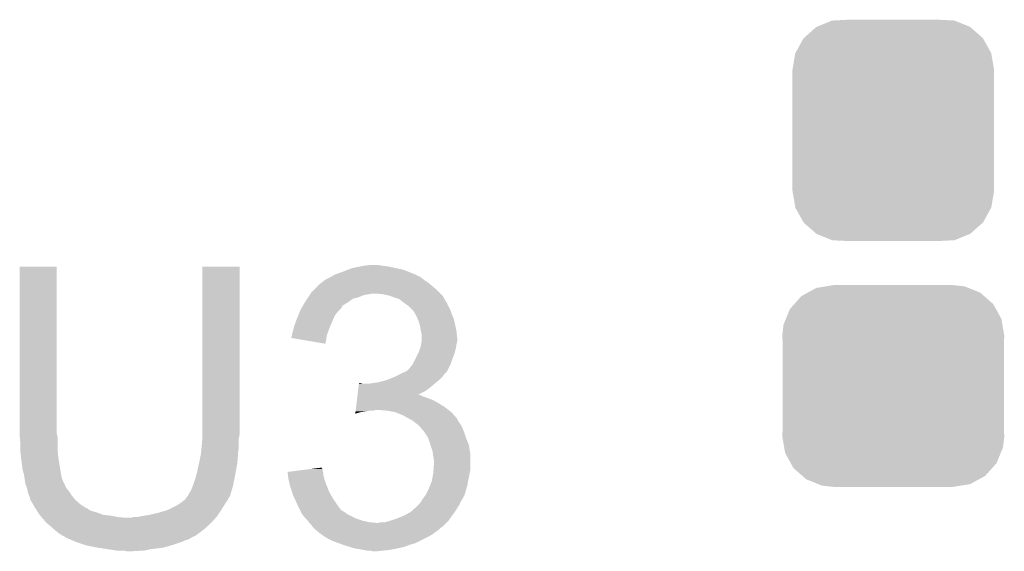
# Model space of a CAD drawing. Extents: x -0.05 to 0.95, y -0.15 to 2.1.
# Tile 43 of 51: x 0.42 to 0.56, y 1.68 to 1.75. Entities that reach past the tile are written whole.
import ezdxf

# ---------------------------------------------------------------- set-up
doc = ezdxf.new("R2010")
doc.units = 0
doc.layers.get('0').update_dxf_attribs({"linetype": 'CONTINUOUS'})
doc.layers.add('LTE_IOT_13_CLICK_V101A_GTO', color=11, linetype='CONTINUOUS')
doc.layers.add('LTE_IOT_13_CLICK_V101A_GTS', color=8, linetype='CONTINUOUS')

# ---------------------------------------------------------------- blocks, each defined once
blk = doc.blocks.new('CUSTOM_84')
for points in [[(-0.01052, 0.01422), (-0.00841, 0.01508), (0.01054, 0.01422), (0.00839, 0.01508)], [(-0.00841, 0.01508), (-0.00819, 0.01509), (0.00839, 0.01508), (0.00836, 0.01509)], [(-0.00819, 0.01509), (-0.00607, 0.0152), (0.00836, 0.01509), (0.00607, 0.0152)], [(-0.01229, 0.01267), (-0.01059, 0.01419), (0.01231, 0.01267), (0.01057, 0.01419)], [(-0.01059, 0.01419), (-0.01052, 0.01422), (0.01057, 0.01419), (0.01054, 0.01422)], [(-0.01344, 0.01062), (-0.01234, 0.01263), (0.01345, 0.01062), (0.01233, 0.01263)], [(-0.01234, 0.01263), (-0.01229, 0.01267), (0.01233, 0.01263), (0.01231, 0.01267)], [(-0.01385, 0.0083), (-0.01347, 0.01057), (0.01385, 0.0083), (0.01346, 0.01057)], [(-0.01347, 0.01057), (-0.01344, 0.01062), (0.01346, 0.01057), (0.01345, 0.01062)], [(-0.01385, 0.00825), (-0.01385, 0.0083), (0.01385, 0.00825), (0.01385, 0.0083)], [(-0.01385, -0.00825), (-0.01385, 0.00825), (0.01385, -0.00825), (0.01385, 0.00825)], [(-0.01385, -0.0083), (-0.01385, -0.00825), (0.01385, -0.0083), (0.01385, -0.00825)], [(-0.01346, -0.01057), (-0.01385, -0.0083), (0.01347, -0.01057), (0.01385, -0.0083)], [(-0.01345, -0.01062), (-0.01346, -0.01057), (0.01344, -0.01062), (0.01347, -0.01057)], [(-0.01233, -0.01263), (-0.01345, -0.01062), (0.01234, -0.01263), (0.01344, -0.01062)], [(-0.01231, -0.01267), (-0.01233, -0.01263), (0.01229, -0.01267), (0.01234, -0.01263)], [(-0.01057, -0.01419), (-0.01231, -0.01267), (0.01059, -0.01419), (0.01229, -0.01267)], [(-0.01054, -0.01422), (-0.01057, -0.01419), (0.01052, -0.01422), (0.01059, -0.01419)], [(-0.00839, -0.01508), (-0.01054, -0.01422), (0.00841, -0.01508), (0.01052, -0.01422)], [(-0.00836, -0.01509), (-0.00839, -0.01508), (0.00819, -0.01509), (0.00841, -0.01508)], [(-0.00607, -0.0152), (-0.00836, -0.01509), (0.00607, -0.0152), (0.00819, -0.01509)]]:
    blk.add_solid(points)
blk = doc.blocks.new('CUSTOM_86')
for points in [[(-0.01057, 0.01347), (-0.0092, 0.01369), (0.01032, 0.01347), (0.00976, 0.01369)], [(-0.0092, 0.01369), (-0.00825, 0.01385), (0.00976, 0.01369), (0.00825, 0.01385)], [(-0.01358, 0.01127), (-0.01263, 0.01234), (0.01371, 0.01127), (0.01249, 0.01234)], [(-0.01263, 0.01234), (-0.01175, 0.01282), (0.01249, 0.01234), (0.01194, 0.01282)], [(-0.01175, 0.01282), (-0.01057, 0.01347), (0.01194, 0.01282), (0.01032, 0.01347)], [(-0.01419, 0.01059), (-0.01358, 0.01127), (0.01409, 0.01059), (0.01371, 0.01127)], [(-0.01475, 0.00922), (-0.01419, 0.01059), (0.01485, 0.00922), (0.01409, 0.01059)], [(-0.01525, 0.0069), (-0.01508, 0.00841), (0.01525, 0.0069), (0.01499, 0.00841)], [(-0.01508, 0.00841), (-0.01475, 0.00922), (0.01499, 0.00841), (0.01485, 0.00922)], [(-0.0152, 0.00607), (-0.01525, 0.0069), (0.0152, 0.00607), (0.01525, 0.0069)], [(-0.0152, -0.00607), (-0.0152, 0.00607), (0.0152, -0.00607), (0.0152, 0.00607)], [(-0.01525, -0.0069), (-0.0152, -0.00607), (0.01525, -0.0069), (0.0152, -0.00607)], [(-0.01499, -0.00841), (-0.01525, -0.0069), (0.01508, -0.00841), (0.01525, -0.0069)], [(-0.01485, -0.00922), (-0.01499, -0.00841), (0.01475, -0.00922), (0.01508, -0.00841)], [(-0.01409, -0.01059), (-0.01485, -0.00922), (0.01419, -0.01059), (0.01475, -0.00922)], [(-0.01371, -0.01127), (-0.01409, -0.01059), (0.01358, -0.01127), (0.01419, -0.01059)], [(-0.01249, -0.01234), (-0.01371, -0.01127), (0.01263, -0.01234), (0.01358, -0.01127)], [(-0.01194, -0.01282), (-0.01249, -0.01234), (0.01175, -0.01282), (0.01263, -0.01234)], [(-0.01032, -0.01347), (-0.01194, -0.01282), (0.01057, -0.01347), (0.01175, -0.01282)], [(-0.00976, -0.01369), (-0.01032, -0.01347), (0.0092, -0.01369), (0.01057, -0.01347)], [(-0.00825, -0.01385), (-0.00976, -0.01369), (0.00825, -0.01385), (0.0092, -0.01369)]]:
    blk.add_solid(points)

msp = doc.modelspace()

# ---------------------------------------------------------------- linework, layer by layer
at = {"layer": 'LTE_IOT_13_CLICK_V101A_GTO'}
for points in [[(0.425, 1.6964), (0.425, 1.7194), (0.4301, 1.6964), (0.4301, 1.7194)], [(0.425, 1.7194), (0.425, 1.7194), (0.4301, 1.7194), (0.425, 1.7194)], [(0.4501, 1.6972), (0.4501, 1.7194), (0.4552, 1.6972), (0.4552, 1.7194)], [(0.4501, 1.7194), (0.4501, 1.7194), (0.4552, 1.7194), (0.4501, 1.7194)], [(0.47018, 1.719), (0.4707, 1.7192), (0.4776, 1.719), (0.4766, 1.7192)], [(0.4707, 1.7192), (0.4717, 1.7194), (0.4766, 1.7192), (0.4757, 1.7194)], [(0.4717, 1.7194), (0.4722, 1.7195), (0.4757, 1.7194), (0.4749, 1.7195)], [(0.4722, 1.7195), (0.473, 1.7196), (0.4749, 1.7195), (0.4743, 1.7196)], [(0.467, 1.7176), (0.4678, 1.718), (0.4805, 1.7176), (0.48, 1.718)], [(0.4678, 1.718), (0.46797, 1.7181), (0.48, 1.718), (0.4797, 1.7181)], [(0.46797, 1.7181), (0.46813, 1.7182), (0.4797, 1.7181), (0.4796, 1.7182)], [(0.46813, 1.7182), (0.4683, 1.7183), (0.4796, 1.7182), (0.47935, 1.7183)], [(0.4683, 1.7183), (0.4694, 1.7187), (0.47935, 1.7183), (0.47835, 1.7187)], [(0.4694, 1.7187), (0.47018, 1.719), (0.47835, 1.7187), (0.4776, 1.719)], [(0.4653, 1.7161), (0.4659, 1.7167), (0.4824, 1.7161), (0.4817, 1.7167)], [(0.4659, 1.7167), (0.4663, 1.7171), (0.4817, 1.7167), (0.48122, 1.7171)], [(0.4663, 1.7171), (0.4665, 1.7172), (0.48122, 1.7171), (0.4811, 1.7172)], [(0.4665, 1.7172), (0.4667, 1.7174), (0.4811, 1.7172), (0.4808, 1.7174)], [(0.4667, 1.7174), (0.467, 1.7176), (0.4808, 1.7174), (0.4805, 1.7176)], [(0.4643, 1.7147), (0.4645, 1.715), (0.47038, 1.7147), (0.4708, 1.715)], [(0.4645, 1.715), (0.46463, 1.7152), (0.4708, 1.715), (0.4716, 1.7152)], [(0.46463, 1.7152), (0.46483, 1.7155), (0.4716, 1.7152), (0.4723, 1.7155)], [(0.46483, 1.7155), (0.4649, 1.7156), (0.4723, 1.7155), (0.473, 1.7156)], [(0.4649, 1.7156), (0.46497, 1.7157), (0.473, 1.7156), (0.4735, 1.7157)], [(0.46497, 1.7157), (0.4651, 1.7159), (0.4828, 1.7157), (0.4826, 1.7159)], [(0.4651, 1.7159), (0.4653, 1.7161), (0.4826, 1.7159), (0.4824, 1.7161)], [(0.4749, 1.7156), (0.4739, 1.7157), (0.4829, 1.7156), (0.4828, 1.7157)], [(0.4758, 1.7154), (0.4749, 1.7156), (0.4831, 1.7154), (0.4829, 1.7156)], [(0.4766, 1.7151), (0.4758, 1.7154), (0.48327, 1.7151), (0.4831, 1.7154)], [(0.4772, 1.7149), (0.4766, 1.7151), (0.48338, 1.7149), (0.48327, 1.7151)], [(0.46366, 1.7136), (0.46383, 1.7139), (0.4691, 1.7136), (0.4693, 1.7139)], [(0.46383, 1.7139), (0.46389, 1.714), (0.4693, 1.7139), (0.4693, 1.714)], [(0.46389, 1.714), (0.46418, 1.7145), (0.4693, 1.714), (0.4701, 1.7145)], [(0.46418, 1.7145), (0.4643, 1.7147), (0.4701, 1.7145), (0.47038, 1.7147)], [(0.4777, 1.7145), (0.4772, 1.7149), (0.4836, 1.7145), (0.48338, 1.7149)], [(0.47783, 1.7144), (0.4777, 1.7145), (0.4837, 1.7144), (0.4836, 1.7145)], [(0.4781, 1.7142), (0.47783, 1.7144), (0.48377, 1.7142), (0.4837, 1.7144)], [(0.47825, 1.7141), (0.4781, 1.7142), (0.4838, 1.7141), (0.48377, 1.7142)], [(0.4784, 1.714), (0.47825, 1.7141), (0.48386, 1.714), (0.4838, 1.7141)], [(0.4788, 1.7136), (0.4784, 1.714), (0.4841, 1.7136), (0.48386, 1.714)], [(0.46299, 1.712), (0.4631, 1.7123), (0.468, 1.712), (0.46813, 1.7123)], [(0.4631, 1.7123), (0.46327, 1.7127), (0.46813, 1.7123), (0.4683, 1.7127)], [(0.46327, 1.7127), (0.46347, 1.7132), (0.4683, 1.7127), (0.4687, 1.7132)], [(0.46347, 1.7132), (0.4636, 1.7135), (0.4687, 1.7132), (0.469, 1.7135)], [(0.4636, 1.7135), (0.46366, 1.7136), (0.469, 1.7135), (0.4691, 1.7136)], [(0.4791, 1.7133), (0.4788, 1.7136), (0.4842, 1.7133), (0.4841, 1.7136)], [(0.47927, 1.713), (0.4791, 1.7133), (0.4843, 1.713), (0.4842, 1.7133)], [(0.4795, 1.7126), (0.47927, 1.713), (0.48447, 1.7126), (0.4843, 1.713)], [(0.47963, 1.7123), (0.4795, 1.7126), (0.4846, 1.7123), (0.48447, 1.7126)], [(0.4798, 1.7119), (0.47963, 1.7123), (0.4847, 1.7119), (0.4846, 1.7123)], [(0.4625, 1.7104), (0.46268, 1.7111), (0.46735, 1.7104), (0.4676, 1.7111)], [(0.46268, 1.7111), (0.4627, 1.7112), (0.4676, 1.7111), (0.46764, 1.7112)], [(0.4627, 1.7112), (0.46299, 1.712), (0.46764, 1.7112), (0.468, 1.712)], [(0.47991, 1.7115), (0.4798, 1.7119), (0.4848, 1.7115), (0.4847, 1.7119)], [(0.48, 1.7112), (0.47991, 1.7115), (0.48486, 1.7112), (0.4848, 1.7115)], [(0.4801, 1.7106), (0.48, 1.7112), (0.48498, 1.7106), (0.48486, 1.7112)], [(0.4623, 1.7097), (0.4624, 1.7099), (0.46715, 1.7097), (0.46718, 1.7099)], [(0.4623, 1.7096), (0.4623, 1.7097), (0.46713, 1.7096), (0.46715, 1.7097)], [(0.467, 1.7088), (0.4623, 1.7096), (0.467, 1.7088), (0.46713, 1.7096)], [(0.4624, 1.7101), (0.4625, 1.7104), (0.46724, 1.7101), (0.46735, 1.7104)], [(0.4624, 1.71), (0.4624, 1.7101), (0.4672, 1.71), (0.46724, 1.7101)], [(0.4624, 1.7099), (0.4624, 1.71), (0.46718, 1.7099), (0.4672, 1.71)], [(0.48012, 1.7105), (0.4801, 1.7106), (0.485, 1.7105), (0.48498, 1.7106)], [(0.4802, 1.7101), (0.48012, 1.7105), (0.48504, 1.7101), (0.485, 1.7105)], [(0.4802, 1.7096), (0.4802, 1.7101), (0.4851, 1.7096), (0.48504, 1.7101)], [(0.4802, 1.7091), (0.4802, 1.7096), (0.4851, 1.7091), (0.4851, 1.7096)], [(0.47997, 1.7081), (0.4801, 1.7085), (0.4849, 1.7081), (0.48497, 1.7085)], [(0.4801, 1.7085), (0.48013, 1.7087), (0.48497, 1.7085), (0.485, 1.7087)], [(0.48013, 1.7087), (0.4802, 1.7091), (0.485, 1.7087), (0.4851, 1.7091)], [(0.479, 1.706), (0.4797, 1.7074), (0.48418, 1.706), (0.4847, 1.7074)], [(0.4797, 1.7074), (0.4798, 1.7076), (0.4847, 1.7074), (0.48476, 1.7076)], [(0.4798, 1.7076), (0.47997, 1.7081), (0.48476, 1.7076), (0.4849, 1.7081)], [(0.4786, 1.7055), (0.47884, 1.7058), (0.48395, 1.7055), (0.4841, 1.7058)], [(0.47884, 1.7058), (0.479, 1.706), (0.4841, 1.7058), (0.48418, 1.706)], [(0.4759, 1.704), (0.47658, 1.7043), (0.4828, 1.704), (0.4831, 1.7043)], [(0.47658, 1.7043), (0.4768, 1.7044), (0.4831, 1.7043), (0.48317, 1.7044)], [(0.4768, 1.7044), (0.4774, 1.7047), (0.48317, 1.7044), (0.4834, 1.7047)], [(0.4774, 1.7047), (0.4778, 1.7049), (0.4834, 1.7047), (0.4836, 1.7049)], [(0.4779, 1.7049), (0.47805, 1.705), (0.4836, 1.7049), (0.4837, 1.705)], [(0.47805, 1.705), (0.4782, 1.7051), (0.4837, 1.705), (0.48375, 1.7051)], [(0.4782, 1.7051), (0.4786, 1.7055), (0.48375, 1.7051), (0.48395, 1.7055)], [(0.47147, 1.7023), (0.47153, 1.7028), (0.4807, 1.7023), (0.4814, 1.7028)], [(0.47153, 1.7028), (0.47159, 1.7033), (0.4814, 1.7028), (0.48198, 1.7033)], [(0.47159, 1.7033), (0.4716, 1.7034), (0.4721, 1.7033), (0.4719, 1.7034)], [(0.4716, 1.7034), (0.4716, 1.7034), (0.4719, 1.7034), (0.4716, 1.7034)], [(0.4728, 1.7033), (0.4735, 1.7034), (0.48198, 1.7033), (0.4821, 1.7034)], [(0.4735, 1.7034), (0.4742, 1.7035), (0.4821, 1.7034), (0.48222, 1.7035)], [(0.4742, 1.7035), (0.475, 1.7037), (0.48222, 1.7035), (0.48246, 1.7037)], [(0.475, 1.7037), (0.4756, 1.7039), (0.48246, 1.7037), (0.4827, 1.7039)], [(0.4756, 1.7039), (0.4759, 1.704), (0.4827, 1.7039), (0.4828, 1.704)], [(0.47136, 1.7014), (0.47139, 1.7016), (0.4809, 1.7014), (0.4803, 1.7016)], [(0.47139, 1.7016), (0.47141, 1.7018), (0.4803, 1.7016), (0.4799, 1.7018)], [(0.47141, 1.7018), (0.47147, 1.7023), (0.4797, 1.7018), (0.4807, 1.7023)], [(0.47141, 1.7018), (0.47141, 1.7018), (0.4799, 1.7018), (0.4797, 1.7018)], [(0.47116, 1.6997), (0.47121, 1.7001), (0.48391, 1.6997), (0.4834, 1.7001)], [(0.47121, 1.7001), (0.47127, 1.7006), (0.4834, 1.7001), (0.4826, 1.7006)], [(0.47127, 1.7006), (0.47133, 1.7011), (0.4826, 1.7006), (0.4817, 1.7011)], [(0.47133, 1.7011), (0.47136, 1.7014), (0.4817, 1.7011), (0.4809, 1.7014)], [(0.4711, 1.6992), (0.47112, 1.6994), (0.4711, 1.6992), (0.4718, 1.6994)], [(0.47112, 1.6994), (0.47114, 1.6995), (0.4718, 1.6994), (0.4725, 1.6995)], [(0.47114, 1.6995), (0.47115, 1.6996), (0.4725, 1.6995), (0.473, 1.6996)], [(0.47115, 1.6996), (0.47116, 1.6997), (0.4735, 1.6996), (0.4739, 1.6997)], [(0.4756, 1.6996), (0.4744, 1.6997), (0.48404, 1.6996), (0.48391, 1.6997)], [(0.4766, 1.6994), (0.4756, 1.6996), (0.4843, 1.6994), (0.48404, 1.6996)], [(0.4776, 1.699), (0.4766, 1.6994), (0.48466, 1.699), (0.4843, 1.6994)], [(0.4783, 1.6986), (0.4776, 1.699), (0.48501, 1.6986), (0.48466, 1.699)], [(0.4785, 1.6985), (0.4783, 1.6986), (0.4851, 1.6985), (0.48501, 1.6986)], [(0.4787, 1.6984), (0.4785, 1.6985), (0.4851, 1.6984), (0.4851, 1.6985)], [(0.4789, 1.6983), (0.4787, 1.6984), (0.48517, 1.6983), (0.4851, 1.6984)], [(0.4794, 1.6979), (0.4789, 1.6983), (0.48543, 1.6979), (0.48517, 1.6983)], [(0.4797, 1.6977), (0.4794, 1.6979), (0.48557, 1.6977), (0.48543, 1.6979)], [(0.4798, 1.6976), (0.4797, 1.6977), (0.48563, 1.6976), (0.48557, 1.6977)], [(0.47989, 1.6975), (0.4798, 1.6976), (0.4857, 1.6975), (0.48563, 1.6976)], [(0.4805, 1.6968), (0.47989, 1.6975), (0.486, 1.6968), (0.4857, 1.6975)], [(0.425, 1.6961), (0.425, 1.6964), (0.43017, 1.6961), (0.4301, 1.6964)], [(0.42501, 1.696), (0.425, 1.6961), (0.4302, 1.696), (0.43017, 1.6961)], [(0.4501, 1.6963), (0.4501, 1.6972), (0.4552, 1.6963), (0.4552, 1.6972)], [(0.4501, 1.6959), (0.4501, 1.6963), (0.45512, 1.6959), (0.4552, 1.6963)], [(0.4811, 1.6959), (0.4805, 1.6968), (0.4863, 1.6959), (0.486, 1.6968)], [(0.4251, 1.695), (0.42501, 1.696), (0.4302, 1.695), (0.4302, 1.696)], [(0.4251, 1.6944), (0.4251, 1.695), (0.4302, 1.6944), (0.4302, 1.695)], [(0.44998, 1.6945), (0.45, 1.6947), (0.4551, 1.6945), (0.4551, 1.6947)], [(0.45, 1.6947), (0.45009, 1.6958), (0.4551, 1.6947), (0.4551, 1.6958)], [(0.45009, 1.6958), (0.4501, 1.6959), (0.4551, 1.6958), (0.45512, 1.6959)], [(0.48143, 1.6949), (0.4811, 1.6959), (0.4867, 1.6949), (0.4863, 1.6959)], [(0.4817, 1.6941), (0.48143, 1.6949), (0.48683, 1.6941), (0.4867, 1.6949)], [(0.4251, 1.694), (0.4251, 1.6944), (0.43023, 1.694), (0.4302, 1.6944)], [(0.42519, 1.6932), (0.4251, 1.694), (0.4303, 1.6932), (0.43023, 1.694)], [(0.4497, 1.6927), (0.4499, 1.6937), (0.45492, 1.6927), (0.45499, 1.6937)], [(0.4499, 1.6937), (0.44992, 1.6939), (0.45499, 1.6937), (0.455, 1.6939)], [(0.44992, 1.6939), (0.44998, 1.6945), (0.455, 1.6939), (0.4551, 1.6945)], [(0.48176, 1.6937), (0.4817, 1.6941), (0.4869, 1.6937), (0.48683, 1.6941)], [(0.4818, 1.6934), (0.48176, 1.6937), (0.4869, 1.6934), (0.4869, 1.6937)], [(0.4819, 1.6928), (0.4818, 1.6934), (0.4869, 1.6928), (0.4869, 1.6934)], [(0.4252, 1.6931), (0.42519, 1.6932), (0.43032, 1.6931), (0.4303, 1.6932)], [(0.4254, 1.6915), (0.4252, 1.6931), (0.43058, 1.6915), (0.43032, 1.6931)], [(0.4493, 1.6909), (0.44963, 1.6924), (0.45462, 1.6909), (0.4549, 1.6924)], [(0.44963, 1.6924), (0.4497, 1.6927), (0.4549, 1.6924), (0.45492, 1.6927)], [(0.48184, 1.6915), (0.4819, 1.6922), (0.4869, 1.6915), (0.4869, 1.6922)], [(0.4819, 1.6922), (0.4819, 1.6928), (0.4869, 1.6922), (0.4869, 1.6928)], [(0.4256, 1.6908), (0.4254, 1.6915), (0.4307, 1.6908), (0.43058, 1.6915)], [(0.42567, 1.6903), (0.4256, 1.6908), (0.4308, 1.6903), (0.4307, 1.6908)], [(0.4491, 1.6902), (0.44927, 1.6908), (0.45448, 1.6902), (0.4546, 1.6908)], [(0.44927, 1.6908), (0.4493, 1.6909), (0.4546, 1.6908), (0.45462, 1.6909)], [(0.4618, 1.6912), (0.46337, 1.6914), (0.46667, 1.6912), (0.4666, 1.6914)], [(0.46181, 1.6911), (0.4618, 1.6912), (0.4667, 1.6911), (0.46667, 1.6912)], [(0.46185, 1.6908), (0.46181, 1.6911), (0.4667, 1.6908), (0.4667, 1.6911)], [(0.46189, 1.6904), (0.46185, 1.6908), (0.4668, 1.6904), (0.4667, 1.6908)], [(0.46337, 1.6914), (0.46494, 1.6916), (0.4666, 1.6914), (0.4666, 1.6916)], [(0.46494, 1.6916), (0.46572, 1.6917), (0.4666, 1.6916), (0.4665, 1.6917)], [(0.46572, 1.6917), (0.4665, 1.6918), (0.4665, 1.6917), (0.4665, 1.6918)], [(0.48162, 1.69), (0.4818, 1.691), (0.4866, 1.69), (0.4868, 1.691)], [(0.4818, 1.691), (0.48184, 1.6915), (0.4868, 1.691), (0.4869, 1.6915)], [(0.4257, 1.6901), (0.42567, 1.6903), (0.43088, 1.6901), (0.4308, 1.6903)], [(0.42575, 1.6898), (0.4257, 1.6901), (0.431, 1.6898), (0.43088, 1.6901)], [(0.42577, 1.6897), (0.42575, 1.6898), (0.4311, 1.6897), (0.431, 1.6898)], [(0.4258, 1.6895), (0.42577, 1.6897), (0.43117, 1.6895), (0.4311, 1.6897)], [(0.42584, 1.6894), (0.4258, 1.6895), (0.4312, 1.6894), (0.43117, 1.6895)], [(0.426, 1.689), (0.42584, 1.6894), (0.4314, 1.689), (0.4312, 1.6894)], [(0.4485, 1.6886), (0.44878, 1.6893), (0.4541, 1.6886), (0.4543, 1.6893)], [(0.44878, 1.6893), (0.4489, 1.6896), (0.4543, 1.6893), (0.45436, 1.6896)], [(0.4489, 1.6896), (0.4491, 1.6902), (0.45436, 1.6896), (0.45448, 1.6902)], [(0.4619, 1.6903), (0.46189, 1.6904), (0.46683, 1.6903), (0.4668, 1.6904)], [(0.46208, 1.6895), (0.4619, 1.6903), (0.4671, 1.6895), (0.46683, 1.6903)], [(0.4621, 1.6894), (0.46208, 1.6895), (0.46714, 1.6894), (0.4671, 1.6895)], [(0.4624, 1.6885), (0.4621, 1.6894), (0.4675, 1.6885), (0.46714, 1.6894)], [(0.4812, 1.6889), (0.4814, 1.6894), (0.48636, 1.6889), (0.4865, 1.6894)], [(0.4814, 1.6894), (0.4816, 1.6899), (0.4865, 1.6894), (0.48658, 1.6899)], [(0.4816, 1.6899), (0.48162, 1.69), (0.48658, 1.6899), (0.4866, 1.69)], [(0.4261, 1.6885), (0.426, 1.689), (0.4318, 1.6885), (0.4314, 1.689)], [(0.4263, 1.6879), (0.4261, 1.6885), (0.4322, 1.6879), (0.4318, 1.6885)], [(0.4481, 1.6879), (0.4483, 1.6883), (0.4539, 1.6879), (0.45401, 1.6883)], [(0.4483, 1.6883), (0.4485, 1.6886), (0.45401, 1.6883), (0.4541, 1.6886)], [(0.4626, 1.6879), (0.4624, 1.6885), (0.46783, 1.6879), (0.4675, 1.6885)], [(0.4803, 1.6874), (0.48073, 1.688), (0.48576, 1.6874), (0.4861, 1.688)], [(0.48073, 1.688), (0.4808, 1.6881), (0.4861, 1.688), (0.48613, 1.6881)], [(0.4808, 1.6881), (0.4812, 1.6889), (0.48613, 1.6881), (0.48636, 1.6889)], [(0.4264, 1.6877), (0.4263, 1.6879), (0.43237, 1.6877), (0.4322, 1.6879)], [(0.4264, 1.6875), (0.4264, 1.6877), (0.43253, 1.6875), (0.43237, 1.6877)], [(0.42652, 1.6873), (0.4264, 1.6875), (0.4327, 1.6873), (0.43253, 1.6875)], [(0.42687, 1.6867), (0.42652, 1.6873), (0.4334, 1.6867), (0.4327, 1.6873)], [(0.4271, 1.6863), (0.42687, 1.6867), (0.43404, 1.6863), (0.4334, 1.6867)], [(0.4454, 1.686), (0.4466, 1.6866), (0.4527, 1.686), (0.45308, 1.6866)], [(0.4466, 1.6866), (0.4469, 1.6868), (0.45308, 1.6866), (0.4532, 1.6868)], [(0.4469, 1.6868), (0.4472, 1.687), (0.4532, 1.6868), (0.45333, 1.687)], [(0.4472, 1.687), (0.4477, 1.6874), (0.45333, 1.687), (0.4536, 1.6874)], [(0.4477, 1.6874), (0.4478, 1.6875), (0.4536, 1.6874), (0.45365, 1.6875)], [(0.4478, 1.6875), (0.4479, 1.6877), (0.45365, 1.6875), (0.45375, 1.6877)], [(0.4479, 1.6877), (0.448, 1.6878), (0.45375, 1.6877), (0.4538, 1.6878)], [(0.448, 1.6878), (0.4481, 1.6879), (0.4538, 1.6878), (0.4539, 1.6879)], [(0.46274, 1.6876), (0.4626, 1.6879), (0.468, 1.6876), (0.46783, 1.6879)], [(0.46315, 1.6867), (0.46274, 1.6876), (0.4686, 1.6867), (0.468, 1.6876)], [(0.4632, 1.6866), (0.46315, 1.6867), (0.46868, 1.6866), (0.4686, 1.6867)], [(0.46355, 1.6859), (0.4632, 1.6866), (0.4692, 1.6859), (0.46868, 1.6866)], [(0.4796, 1.6865), (0.4798, 1.6867), (0.48527, 1.6865), (0.4854, 1.6867)], [(0.4798, 1.6867), (0.48, 1.6869), (0.4854, 1.6867), (0.4855, 1.6869)], [(0.48, 1.6869), (0.48024, 1.6873), (0.4855, 1.6869), (0.4857, 1.6873)], [(0.48024, 1.6873), (0.4803, 1.6874), (0.4857, 1.6873), (0.48576, 1.6874)], [(0.42716, 1.6862), (0.4271, 1.6863), (0.4342, 1.6862), (0.43404, 1.6863)], [(0.42729, 1.686), (0.42716, 1.6862), (0.4345, 1.686), (0.4343, 1.6862)], [(0.42716, 1.6862), (0.42716, 1.6862), (0.4343, 1.6862), (0.4342, 1.6862)], [(0.42742, 1.6858), (0.42729, 1.686), (0.435, 1.6858), (0.4345, 1.686)], [(0.42755, 1.6856), (0.42742, 1.6858), (0.4357, 1.6856), (0.435, 1.6858)], [(0.42774, 1.6853), (0.42755, 1.6856), (0.4365, 1.6853), (0.4357, 1.6856)], [(0.4278, 1.6852), (0.42774, 1.6853), (0.4375, 1.6852), (0.4365, 1.6853)], [(0.4416, 1.6851), (0.4428, 1.6853), (0.4521, 1.6851), (0.45223, 1.6853)], [(0.4428, 1.6853), (0.4441, 1.6856), (0.45223, 1.6853), (0.45243, 1.6856)], [(0.4441, 1.6856), (0.4454, 1.686), (0.45243, 1.6856), (0.4527, 1.686)], [(0.46365, 1.6857), (0.46355, 1.6859), (0.4696, 1.6857), (0.4693, 1.6859)], [(0.46355, 1.6859), (0.46355, 1.6859), (0.4693, 1.6859), (0.4692, 1.6859)], [(0.4638, 1.6854), (0.46365, 1.6857), (0.47, 1.6854), (0.4696, 1.6857)], [(0.4642, 1.6849), (0.4638, 1.6854), (0.471, 1.6849), (0.47, 1.6854)], [(0.4778, 1.6852), (0.4787, 1.6857), (0.4844, 1.6852), (0.48476, 1.6857)], [(0.4787, 1.6857), (0.47892, 1.6859), (0.48476, 1.6857), (0.4849, 1.6859)], [(0.47892, 1.6859), (0.4796, 1.6865), (0.4849, 1.6859), (0.48527, 1.6865)], [(0.42798, 1.685), (0.4278, 1.6852), (0.4385, 1.685), (0.4375, 1.6852)], [(0.42807, 1.6849), (0.42798, 1.685), (0.4397, 1.6849), (0.4385, 1.685)], [(0.4286, 1.6843), (0.42807, 1.6849), (0.45139, 1.6843), (0.45192, 1.6849)], [(0.42871, 1.6842), (0.4286, 1.6843), (0.4513, 1.6842), (0.45139, 1.6843)], [(0.42974, 1.6833), (0.42871, 1.6842), (0.4503, 1.6833), (0.4513, 1.6842)], [(0.4403, 1.6849), (0.4406, 1.685), (0.45192, 1.6849), (0.45201, 1.685)], [(0.4411, 1.685), (0.4416, 1.6851), (0.45201, 1.685), (0.4521, 1.6851)], [(0.4643, 1.6848), (0.4642, 1.6849), (0.4712, 1.6848), (0.471, 1.6849)], [(0.4645, 1.6846), (0.4643, 1.6848), (0.4718, 1.6846), (0.4712, 1.6848)], [(0.46458, 1.6845), (0.4645, 1.6846), (0.4721, 1.6845), (0.4718, 1.6846)], [(0.46472, 1.6843), (0.46458, 1.6845), (0.473, 1.6843), (0.4721, 1.6845)], [(0.4648, 1.6842), (0.46472, 1.6843), (0.474, 1.6842), (0.473, 1.6843)], [(0.4651, 1.6839), (0.4648, 1.6842), (0.4833, 1.6839), (0.4836, 1.6842)], [(0.4652, 1.6837), (0.4651, 1.6839), (0.4831, 1.6837), (0.4833, 1.6839)], [(0.4743, 1.6842), (0.4746, 1.6843), (0.4836, 1.6842), (0.4837, 1.6843)], [(0.4752, 1.6843), (0.4759, 1.6845), (0.4837, 1.6843), (0.4839, 1.6845)], [(0.4759, 1.6845), (0.4768, 1.6848), (0.4839, 1.6845), (0.48411, 1.6848)], [(0.4768, 1.6848), (0.4778, 1.6852), (0.48411, 1.6848), (0.4844, 1.6852)], [(0.4302, 1.6829), (0.42974, 1.6833), (0.44977, 1.6829), (0.4503, 1.6833)], [(0.4308, 1.6825), (0.4302, 1.6829), (0.44923, 1.6825), (0.44977, 1.6829)], [(0.4654, 1.6835), (0.4652, 1.6837), (0.4828, 1.6835), (0.4831, 1.6837)], [(0.4656, 1.6833), (0.4654, 1.6835), (0.4826, 1.6833), (0.4828, 1.6835)], [(0.4662, 1.6828), (0.4656, 1.6833), (0.48193, 1.6828), (0.4826, 1.6833)], [(0.46634, 1.6827), (0.4662, 1.6828), (0.4818, 1.6827), (0.48193, 1.6828)], [(0.46676, 1.6824), (0.46634, 1.6827), (0.4813, 1.6824), (0.4818, 1.6827)], [(0.431, 1.6824), (0.4308, 1.6825), (0.4491, 1.6824), (0.44923, 1.6825)], [(0.4312, 1.6823), (0.431, 1.6824), (0.4489, 1.6823), (0.449, 1.6824)], [(0.431, 1.6824), (0.431, 1.6824), (0.449, 1.6824), (0.4491, 1.6824)], [(0.4313, 1.6822), (0.4312, 1.6823), (0.44865, 1.6822), (0.4488, 1.6823)], [(0.4312, 1.6823), (0.4312, 1.6823), (0.4488, 1.6823), (0.4489, 1.6823)], [(0.43153, 1.6821), (0.4313, 1.6822), (0.4485, 1.6821), (0.44865, 1.6822)], [(0.432, 1.6819), (0.43153, 1.6821), (0.4481, 1.6819), (0.4485, 1.6821)], [(0.43223, 1.6818), (0.432, 1.6819), (0.4477, 1.6818), (0.4481, 1.6819)], [(0.4327, 1.6816), (0.43223, 1.6818), (0.4473, 1.6816), (0.4477, 1.6818)], [(0.4339, 1.6812), (0.4327, 1.6816), (0.4461, 1.6812), (0.4473, 1.6816)], [(0.4342, 1.6811), (0.4339, 1.6812), (0.44575, 1.6811), (0.4461, 1.6812)], [(0.4669, 1.6823), (0.46676, 1.6824), (0.4811, 1.6823), (0.4813, 1.6824)], [(0.4676, 1.6819), (0.4669, 1.6823), (0.4803, 1.6819), (0.4811, 1.6823)], [(0.4683, 1.6816), (0.4676, 1.6819), (0.4797, 1.6816), (0.4803, 1.6819)], [(0.46886, 1.6814), (0.4683, 1.6816), (0.4793, 1.6814), (0.4797, 1.6816)], [(0.46942, 1.6812), (0.46886, 1.6814), (0.4786, 1.6812), (0.4793, 1.6814)], [(0.4697, 1.6811), (0.46942, 1.6812), (0.47833, 1.6811), (0.4786, 1.6812)], [(0.4357, 1.6808), (0.4342, 1.6811), (0.4447, 1.6808), (0.44575, 1.6811)], [(0.43635, 1.6807), (0.4357, 1.6808), (0.4439, 1.6807), (0.4447, 1.6808)], [(0.437, 1.6806), (0.43635, 1.6807), (0.443, 1.6806), (0.4439, 1.6807)], [(0.4377, 1.6805), (0.437, 1.6806), (0.44255, 1.6805), (0.443, 1.6806)], [(0.4383, 1.6804), (0.4377, 1.6805), (0.4421, 1.6804), (0.44255, 1.6805)], [(0.4397, 1.6803), (0.4393, 1.6804), (0.4402, 1.6803), (0.4421, 1.6804)], [(0.47035, 1.6809), (0.4697, 1.6811), (0.4778, 1.6809), (0.47833, 1.6811)], [(0.471, 1.6807), (0.47035, 1.6809), (0.4769, 1.6807), (0.4778, 1.6809)], [(0.4722, 1.6805), (0.471, 1.6807), (0.4759, 1.6805), (0.4769, 1.6807)], [(0.4727, 1.6804), (0.4722, 1.6805), (0.475, 1.6804), (0.4759, 1.6805)], [(0.4735, 1.6803), (0.4731, 1.6804), (0.474, 1.6803), (0.475, 1.6804)]]:
    msp.add_solid(points, dxfattribs=at)

# ---------------------------------------------------------------- block references
at = {"layer": 'LTE_IOT_13_CLICK_V101A_GTS'}
for name, p in [('CUSTOM_84', (0.545, 1.7381)), ('CUSTOM_86', (0.545, 1.703))]:
    msp.add_blockref(name, p, dxfattribs=at)

doc.saveas('drawing.dxf')
